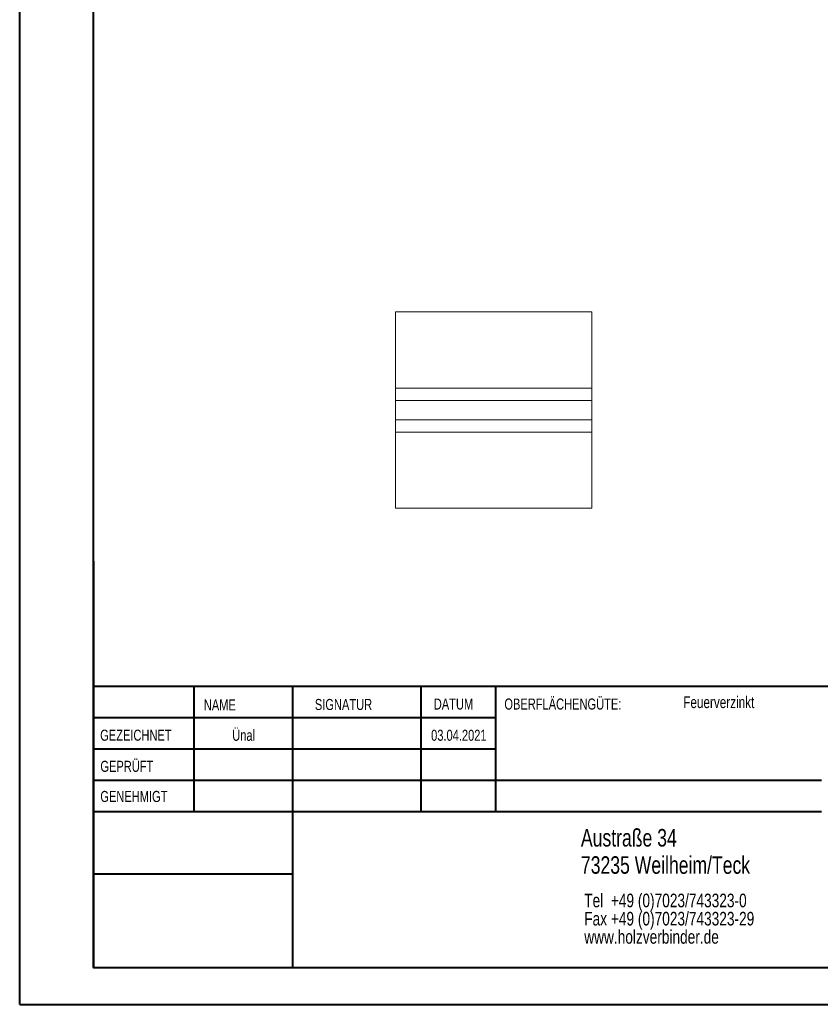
# Model space of a CAD drawing. Header units: millimetres. Extents: x 0 to 210, y 0 to 297.
# Tile 1 of 14: x 0 to 109, y 0 to 134. Entities that reach past the tile are written whole.
import ezdxf

# ---------------------------------------------------------------- set-up
doc = ezdxf.new("R2010")
doc.units = ezdxf.units.MM
doc.styles.add('SLDTEXTSTYLE0', font='TXT', dxfattribs={"width": 0.75})

# ---------------------------------------------------------------- blocks, each defined once
blk = doc.blocks.new('SW_NOTE_0')
at = {"color": 0, "linetype": 'Continuous', "lineweight": 0, "char_height": 1.8521, "attachment_point": 1, "style": 'SLDTEXTSTYLE0'}
for s, insert in [('Tel  +49 (0)7023/743323-0', (0, 2.39)), ('Fax +49 (0)7023/743323-29', (0, -0.08)), ('www.holzverbinder.de', (0, -2.55))]:
    blk.add_mtext(s, dxfattribs=dict(at, insert=insert))

msp = doc.modelspace()

# ---------------------------------------------------------------- linework, layer by layer
at = {"color": 7, "linetype": 'Continuous', "lineweight": 40}
for p, q in [((0.08, 0.21), (0.08, 297.21)), ((10.08, 5.21), (10.08, 292.21)), ((10.11, 60.37), (10.11, 5.12)), ((205.08, 43.37), (10.11, 43.37)), ((23.71, 43.37), (23.71, 26.37)), ((37.1, 43.37), (37.1, 5.12)), ((54.51, 43.37), (54.51, 26.37)), ((64.71, 26.37), (64.71, 43.37)), ((64.71, 39.1), (10.11, 39.1)), ((64.71, 34.87), (10.11, 34.87)), ((108.91, 30.62), (10.11, 30.62)), ((108.91, 26.37), (10.11, 26.37)), ((37.1, 17.87), (10.11, 17.87)), ((10.11, 13.71), (10.08, 13.71)), ((10.11, 9.46), (10.08, 9.46)), ((10.08, 5.21), (205.08, 5.21)), ((0.08, 0.21), (210.08, 0.21))]:
    msp.add_line(p, q, dxfattribs=at)
at = {"color": 7, "linetype": 'Continuous', "lineweight": 15}
for p, q in [((77.74, 94.23), (51.07, 94.23)), ((51.07, 94.23), (51.07, 83.9)), ((77.74, 83.9), (77.74, 94.23)), ((77.74, 83.9), (51.07, 83.9)), ((51.07, 83.9), (51.07, 82.23)), ((77.74, 82.23), (77.74, 83.9)), ((77.74, 82.23), (51.07, 82.23)), ((51.07, 79.57), (51.07, 82.23)), ((77.74, 79.57), (77.74, 82.23)), ((77.74, 79.57), (51.07, 79.57)), ((51.07, 79.57), (51.07, 77.9)), ((77.74, 77.9), (77.74, 79.57)), ((51.07, 77.9), (51.07, 67.57)), ((51.07, 77.9), (77.74, 77.9)), ((77.74, 67.57), (77.74, 77.9)), ((51.07, 67.57), (77.74, 67.57))]:
    msp.add_line(p, q, dxfattribs=at)
at = {"color": 7, "linetype": 'Continuous', "lineweight": 0}
for p, q in [((64.71, 39.12), (10.11, 39.12)), ((23.71, 5.21), (23.71, 5.12)), ((54.51, 5.21), (54.51, 5.12))]:
    msp.add_line(p, q, dxfattribs=at)

# ---------------------------------------------------------------- block references
msp.add_blockref('SW_NOTE_0', (76.7, 12.85), dxfattribs=at)

# ---------------------------------------------------------------- texts
at = {"color": 7, "linetype": 'Continuous', "lineweight": 0, "style": 'SLDTEXTSTYLE0'}
for s, insert, char_height, attachment_point in [('NAME', (25.07, 41.62), 1.5, 1), ('SIGNATUR', (40.14, 41.68), 1.5, 1), ('DATUM', (56.28, 41.74), 1.5, 1), ('OBERFLÄCHENGÜTE:', (65.86, 41.74), 1.5, 1), ('Feuerverzinkt', (90.14, 42.03), 1.5875, 1), ('GEZEICHNET', (11, 37.51), 1.5, 1), ('Ünal', (30.47, 37.5), 1.499, 2), ('03.04.2021', (59.68, 37.5), 1.499, 2), ('GEPRÜFT', (11.03, 33.28), 1.5, 1), ('GENEHMIGT', (11.02, 29.19), 1.5, 1), ('Austraße 34', (76.25, 24.02), 2.3813, 1), ('73235 Weilheim/Teck', (76.25, 20.32), 2.3813, 1)]:
    msp.add_mtext(s, dxfattribs=dict(at, insert=insert, char_height=char_height, attachment_point=attachment_point))

doc.saveas('drawing.dxf')
